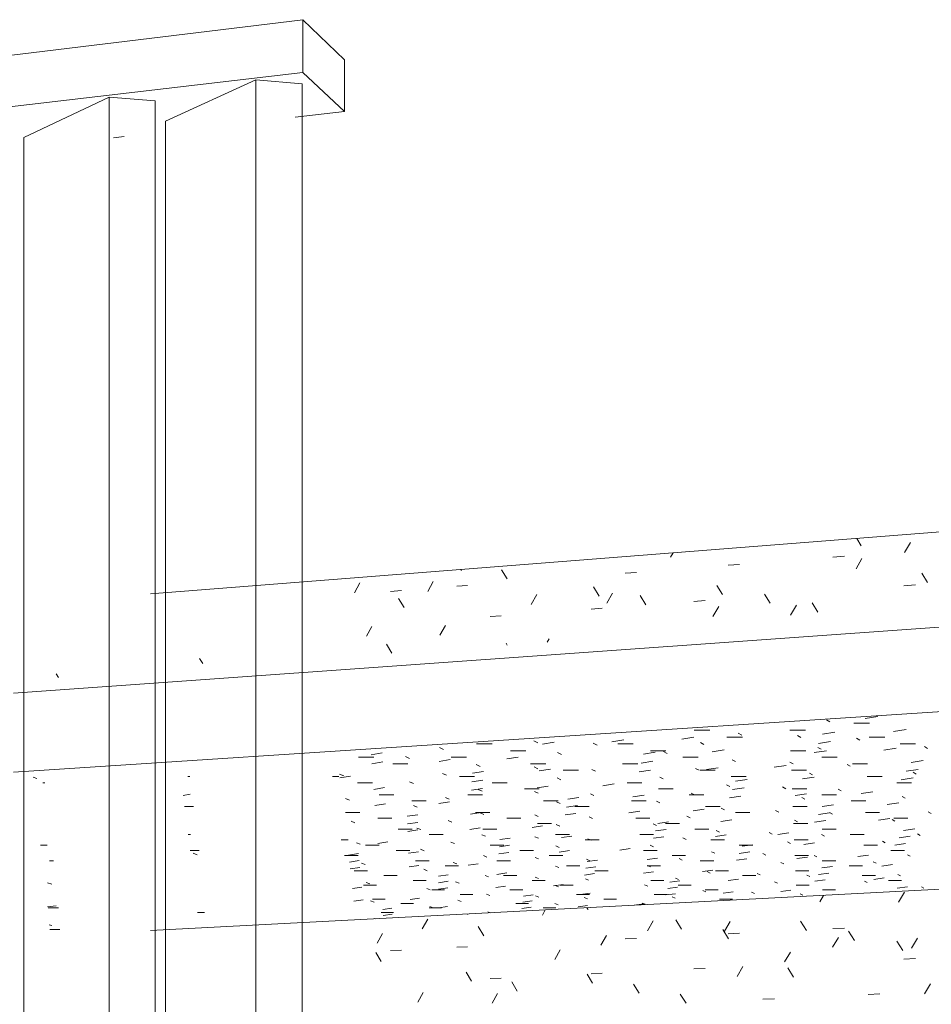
# Model space of a CAD drawing. Header units: millimetres. Extents: x 30073 to 33247, y 1583 to 9054.
# Tile 5 of 8: x 32145.3 to 32149.94, y 1603.05 to 1608.06. Entities that reach past the tile are written whole.
import ezdxf

# ---------------------------------------------------------------- set-up
doc = ezdxf.new("R2010")
doc.units = ezdxf.units.MM
for name, color, linetype, lineweight in [('Ceilings', 7, 'Continuous', 9), ('Ceilings-1', 7, 'Continuous', 18), ('Generic Models-2', 7, 'Continuous', 9), ('Walls', 7, 'Continuous', 9)]:
    doc.layers.add(name, color=color, linetype=linetype, lineweight=lineweight)
doc.layers.add('Surface Pattern-1', color=7, linetype='Continuous', lineweight=9, true_color=0xc0c0c0)
doc.layers.add('Surface Pattern-3', color=7, linetype='Continuous', lineweight=18, true_color=0xf2f2f2)

# ---------------------------------------------------------------- blocks, each defined once
blk = doc.blocks.new('FP_2-3D View 8')
at = {"layer": 'Surface Pattern-1'}
for p, q in [((29078.6292, 1605.3861), (29078.6059, 1605.4229)), ((29078.8791, 1605.4027), (29078.8493, 1605.351)), ((29077.6711, 1605.3496), (29077.6585, 1605.3274)), ((29078.485, 1605.3276), (29078.5441, 1605.3322)), ((29078.6326, 1605.3205), (29078.603, 1605.269)), ((29077.952, 1605.2865), (29078.0102, 1605.291)), ((29076.5945, 1605.2605), (29076.5917, 1605.2649)), ((29076.8266, 1605.2173), (29076.7985, 1605.263)), ((29077.4272, 1605.246), (29077.4845, 1605.2504)), ((29078.9663, 1605.1991), (29078.9364, 1605.2463)), ((29076.077, 1605.1965), (29076.0495, 1605.147)), ((29076.4514, 1605.2034), (29076.4235, 1605.1536)), ((29076.5702, 1605.1798), (29076.6261, 1605.1842)), ((29077.2958, 1605.13), (29077.2673, 1605.176)), ((29077.9237, 1605.1379), (29077.8947, 1605.1844)), ((29078.8449, 1605.1826), (29078.9047, 1605.1871)), ((29076.2334, 1605.1538), (29076.2887, 1605.1581)), ((29076.9779, 1605.1377), (29076.9497, 1605.0875)), ((29077.3625, 1605.1443), (29077.3339, 1605.0939)), ((29077.5328, 1605.0858), (29077.5041, 1605.1321)), ((29078.1652, 1605.0934), (29078.136, 1605.1401)), ((29076.3024, 1605.0712), (29076.2747, 1605.1166)), ((29077.254, 1605.0638), (29077.3111, 1605.0681)), ((29077.7762, 1605.1028), (29077.8341, 1605.1071)), ((29077.9035, 1605.0773), (29077.8745, 1605.0264)), ((29078.2987, 1605.0836), (29078.2694, 1605.0325)), ((29078.4084, 1605.0486), (29078.3789, 1605.0955)), ((29076.7398, 1605.0254), (29076.796, 1605.0296)), ((29076.1381, 1604.9745), (29076.1106, 1604.925)), ((29076.5131, 1604.9801), (29076.4853, 1604.9304)), ((29076.241, 1604.8394), (29076.2134, 1604.8849)), ((29076.8278, 1604.88), (29076.8213, 1604.8904)), ((29077.0407, 1604.9126), (29077.0305, 1604.8946)), ((29075.278, 1604.7857), (29075.2618, 1604.8128)), ((29074.5447, 1604.7146), (29074.533, 1604.7344)), ((29078.8484, 1603.6218), (29078.8185, 1603.5709)), ((29078.4367, 1603.6064), (29078.4174, 1603.5733)), ((29077.0212, 1603.5324), (29077.0062, 1603.5062)), ((29077.2388, 1603.5346), (29077.2333, 1603.5435)), ((29076.4227, 1603.4849), (29076.3949, 1603.4358)), ((29076.6274, 1603.5118), (29076.6257, 1603.5088)), ((29077.5704, 1603.4764), (29077.5416, 1603.4265)), ((29077.7137, 1603.4349), (29077.6848, 1603.482)), ((29077.9617, 1603.4735), (29077.9326, 1603.4233)), ((29078.3495, 1603.4271), (29078.32, 1603.4747)), ((29076.7081, 1603.4008), (29076.6801, 1603.4472)), ((29077.9537, 1603.3846), (29077.9246, 1603.4319)), ((29077.952, 1603.4106), (29078.0102, 1603.4135)), ((29078.485, 1603.4372), (29078.5441, 1603.4401)), ((29078.5939, 1603.3763), (29078.5643, 1603.424)), ((29076.1933, 1603.4121), (29076.1657, 1603.3632)), ((29077.3331, 1603.4025), (29077.3045, 1603.3527)), ((29077.4272, 1603.3845), (29077.4845, 1603.3874)), ((29078.5124, 1603.3925), (29078.4828, 1603.3419)), ((29078.8401, 1603.3251), (29078.8103, 1603.373)), ((29078.9147, 1603.3891), (29078.8848, 1603.3382)), ((29076.1857, 1603.269), (29076.1581, 1603.3151)), ((29076.2334, 1603.3251), (29076.2887, 1603.3278)), ((29076.5702, 1603.3418), (29076.6261, 1603.3446)), ((29077.0974, 1603.329), (29077.0691, 1603.2795)), ((29078.2685, 1603.3178), (29078.2392, 1603.2674)), ((29078.8449, 1603.2823), (29078.9047, 1603.2852)), ((29076.646, 1603.1691), (29076.618, 1603.2156)), ((29077.7762, 1603.2318), (29077.8341, 1603.2345)), ((29078.0263, 1603.2436), (29077.9972, 1603.1935)), ((29078.2842, 1603.1898), (29078.2549, 1603.2374)), ((29076.7398, 1603.1828), (29076.796, 1603.1854)), ((29076.8785, 1603.1186), (29076.8503, 1603.1653)), ((29077.2619, 1603.159), (29077.2334, 1603.2059)), ((29077.254, 1603.2071), (29077.3111, 1603.2098)), ((29077.4987, 1603.108), (29077.47, 1603.1551)), ((29078.9811, 1603.1558), (29078.9511, 1603.105)), ((29076.4002, 1603.1117), (29076.3724, 1603.0628)), ((29076.7781, 1603.1068), (29076.75, 1603.0576)), ((29077.7372, 1603.0567), (29077.7083, 1603.1039)), ((29078.1287, 1603.0775), (29078.1873, 1603.0801)), ((29078.6645, 1603.1015), (29078.7239, 1603.1042))]:
    blk.add_line(p, q, dxfattribs=at)
blk = doc.blocks.new('FP_4-3D View 8')
at = {"layer": 'Surface Pattern-3'}
for p, q in [((29078.713, 1604.5171), (29078.6482, 1604.5067)), ((29078.4694, 1604.4889), (29078.4523, 1604.4993)), ((29078.5906, 1604.4826), (29078.6715, 1604.4826)), ((29077.7785, 1604.4468), (29077.8588, 1604.4468)), ((29078.0205, 1604.4224), (29078.0026, 1604.4325)), ((29078.2651, 1604.4468), (29078.3453, 1604.4468)), ((29078.3219, 1604.4096), (29078.3047, 1604.4196)), ((29078.4952, 1604.4368), (29078.4321, 1604.4268)), ((29078.8576, 1604.4498), (29078.7934, 1604.4397)), ((29076.6716, 1604.377), (29076.7506, 1604.377)), ((29076.9832, 1604.383), (29076.9631, 1604.3929)), ((29077.0665, 1604.3857), (29077.0073, 1604.3759)), ((29077.2848, 1604.3704), (29077.2655, 1604.3802)), ((29077.4206, 1604.3984), (29077.3604, 1604.3885)), ((29077.3899, 1604.377), (29077.469, 1604.377)), ((29077.7767, 1604.4111), (29077.7156, 1604.4012)), ((29077.8285, 1604.375), (29077.8104, 1604.3848)), ((29077.9447, 1604.4116), (29078.0244, 1604.4116)), ((29078.4733, 1604.3891), (29078.4109, 1604.3792)), ((29078.6215, 1604.3969), (29078.6051, 1604.4068)), ((29078.6688, 1604.4116), (29078.7484, 1604.4116)), ((29078.8267, 1604.377), (29078.9057, 1604.377)), ((29076.1916, 1604.3312), (29076.1351, 1604.3216)), ((29076.5032, 1604.3488), (29076.4822, 1604.3585)), ((29076.8438, 1604.3428), (29076.9222, 1604.3428)), ((29077.1029, 1604.3241), (29077.0833, 1604.3337)), ((29077.5802, 1604.3345), (29077.5206, 1604.3249)), ((29077.5566, 1604.3428), (29077.635, 1604.3428)), ((29077.6406, 1604.3286), (29077.6223, 1604.3382)), ((29077.9316, 1604.3469), (29077.871, 1604.3372)), ((29078.2694, 1604.3428), (29078.3478, 1604.3428)), ((29078.4518, 1604.3424), (29078.3901, 1604.3327)), ((29078.4242, 1604.35), (29078.4075, 1604.3597)), ((29078.8063, 1604.3548), (29078.7437, 1604.3451)), ((29078.9666, 1604.3545), (29078.9511, 1604.3643)), ((29076.0704, 1604.3092), (29076.1482, 1604.3092)), ((29076.1944, 1604.2857), (29076.1385, 1604.2763)), ((29076.2446, 1604.2762), (29076.3218, 1604.2762)), ((29076.3304, 1604.3029), (29076.3093, 1604.3124)), ((29076.5379, 1604.2978), (29076.4811, 1604.2884)), ((29076.5419, 1604.3092), (29076.6197, 1604.3092)), ((29076.6897, 1604.2623), (29076.6696, 1604.2717)), ((29076.8834, 1604.31), (29076.8256, 1604.3005)), ((29076.9465, 1604.2762), (29077.0237, 1604.2762)), ((29077.4144, 1604.2762), (29077.4916, 1604.2762)), ((29077.5684, 1604.2889), (29077.5094, 1604.2795)), ((29077.7207, 1604.3092), (29077.7985, 1604.3092)), ((29077.9897, 1604.2875), (29077.9723, 1604.297)), ((29078.2468, 1604.2681), (29078.1866, 1604.2588)), ((29078.282, 1604.2755), (29078.2652, 1604.2849)), ((29078.428, 1604.3092), (29078.5058, 1604.3092)), ((29078.5726, 1604.2635), (29078.5566, 1604.2728)), ((29078.5841, 1604.2762), (29078.6613, 1604.2762)), ((29078.9445, 1604.2922), (29078.8824, 1604.2828)), ((29075.9955, 1604.214), (29075.974, 1604.2231)), ((29076.5184, 1604.2182), (29076.4981, 1604.2274)), ((29076.7065, 1604.2368), (29076.6501, 1604.2276)), ((29076.9839, 1604.2504), (29076.9645, 1604.2597)), ((29077.0475, 1604.2486), (29076.9902, 1604.2394)), ((29077.1127, 1604.2436), (29077.1893, 1604.2436)), ((29077.2765, 1604.2386), (29077.2577, 1604.2478)), ((29077.5568, 1604.2443), (29077.4985, 1604.2351)), ((29077.8038, 1604.2429), (29077.7862, 1604.2522)), ((29077.8092, 1604.2436), (29077.8858, 1604.2436)), ((29077.9008, 1604.2562), (29077.8416, 1604.2469)), ((29078.2735, 1604.2436), (29078.3501, 1604.2436)), ((29078.3817, 1604.2194), (29078.3654, 1604.2285)), ((29078.9186, 1604.2475), (29078.8572, 1604.2382)), ((29078.9078, 1604.2237), (29078.8926, 1604.2329)), ((29074.433, 1604.2012), (29074.4149, 1604.2079)), ((29074.4648, 1604.1799), (29074.4741, 1604.1799)), ((29075.2027, 1604.2115), (29075.2125, 1604.2115)), ((29075.9378, 1604.2115), (29075.97, 1604.2115)), ((29076.0301, 1604.2134), (29075.9755, 1604.2043)), ((29076.0656, 1604.1799), (29076.1411, 1604.1799)), ((29076.3506, 1604.1751), (29076.3301, 1604.184)), ((29076.5852, 1604.2115), (29076.6612, 1604.2115)), ((29076.7039, 1604.1933), (29076.6481, 1604.1843)), ((29076.7516, 1604.1799), (29076.8271, 1604.1799)), ((29077.1001, 1604.195), (29077.0811, 1604.204)), ((29077.3713, 1604.1733), (29077.3143, 1604.1644)), ((29077.4377, 1604.1799), (29077.5131, 1604.1799)), ((29077.6218, 1604.1992), (29077.6039, 1604.2083)), ((29077.9607, 1604.1606), (29077.9437, 1604.1695)), ((29077.9677, 1604.2115), (29078.0437, 1604.2115)), ((29078.0486, 1604.1964), (29077.9899, 1604.1873)), ((29078.3901, 1604.208), (29078.3304, 1604.1989)), ((29078.6589, 1604.2115), (29078.7349, 1604.2115)), ((29078.8098, 1604.1799), (29078.8852, 1604.1799)), ((29078.8932, 1604.2037), (29078.8325, 1604.1947)), ((29075.2142, 1604.121), (29075.1786, 1604.115)), ((29076.2025, 1604.1547), (29076.1482, 1604.1459)), ((29076.1759, 1604.1181), (29076.2503, 1604.1181)), ((29076.6265, 1604.1181), (29076.7009, 1604.1181)), ((29076.7014, 1604.1506), (29076.6461, 1604.1418)), ((29076.6992, 1604.1369), (29076.6796, 1604.1457)), ((29076.9156, 1604.1488), (29076.9905, 1604.1488)), ((29076.9847, 1604.1257), (29076.9658, 1604.1344)), ((29077.0354, 1604.1619), (29076.9793, 1604.1531)), ((29077.2687, 1604.1145), (29077.2505, 1604.1232)), ((29077.5236, 1604.1158), (29077.467, 1604.1071)), ((29077.5965, 1604.1488), (29077.6714, 1604.1488)), ((29077.7531, 1604.1181), (29077.8274, 1604.1181)), ((29077.7805, 1604.1186), (29077.7634, 1604.1273)), ((29078.0324, 1604.1536), (29077.9743, 1604.1448)), ((29078.2444, 1604.1493), (29078.2281, 1604.1581)), ((29078.2775, 1604.1488), (29078.3524, 1604.1488)), ((29078.351, 1604.1229), (29078.2926, 1604.1142)), ((29078.429, 1604.1181), (29078.5033, 1604.1181)), ((29078.5266, 1604.138), (29078.5109, 1604.1468)), ((29078.6873, 1604.1341), (29078.628, 1604.1253)), ((29076.025, 1604.0913), (29076.0043, 1604.0999)), ((29076.2075, 1604.0718), (29076.1544, 1604.0633)), ((29076.3417, 1604.0879), (29076.4155, 1604.0879)), ((29076.5339, 1604.0827), (29076.4799, 1604.0742)), ((29076.5327, 1604.0953), (29076.513, 1604.104)), ((29077.0127, 1604.0879), (29077.0865, 1604.0879)), ((29077.0975, 1604.0734), (29077.079, 1604.0819)), ((29077.1919, 1604.1047), (29077.1362, 1604.0961)), ((29077.46, 1604.0879), (29077.5338, 1604.0879)), ((29077.604, 1604.0774), (29077.5866, 1604.086)), ((29078.0165, 1604.1117), (29077.959, 1604.1031)), ((29078.3417, 1604.0964), (29078.3258, 1604.105)), ((29078.4881, 1604.0667), (29078.4302, 1604.0583)), ((29078.5782, 1604.0879), (29078.652, 1604.0879)), ((29078.8201, 1604.0776), (29078.7614, 1604.0691)), ((29078.8524, 1604.1004), (29078.8375, 1604.1091)), ((29075.1856, 1604.0581), (29075.2315, 1604.0581)), ((29076.0049, 1604.0288), (29076.0776, 1604.0288)), ((29076.3718, 1604.017), (29076.319, 1604.0087)), ((29076.3696, 1604.0546), (29076.3497, 1604.0631)), ((29076.6942, 1604.0276), (29076.6406, 1604.0193)), ((29076.6661, 1604.0288), (29076.7389, 1604.0288)), ((29076.708, 1604.0186), (29076.6891, 1604.0269)), ((29076.9854, 1604.008), (29076.9671, 1604.0163)), ((29077.1774, 1604.0237), (29077.1228, 1604.0154)), ((29077.1846, 1604.0638), (29077.1295, 1604.0554)), ((29077.1712, 1604.0581), (29077.2444, 1604.0581)), ((29077.5025, 1604.0344), (29077.4471, 1604.0261)), ((29077.8293, 1604.0451), (29077.7731, 1604.0367)), ((29077.8372, 1604.0581), (29077.9105, 1604.0581)), ((29077.9333, 1604.041), (29077.9168, 1604.0494)), ((29077.9886, 1604.0288), (29078.0613, 1604.0288)), ((29078.209, 1604.0303), (29078.1931, 1604.0386)), ((29078.2813, 1604.0581), (29078.3545, 1604.0581)), ((29078.468, 1604.0266), (29078.4108, 1604.0183)), ((29078.4832, 1604.0196), (29078.4679, 1604.0279)), ((29078.6498, 1604.0288), (29078.7226, 1604.0288)), ((29078.9844, 1604.0235), (29078.9701, 1604.0318)), ((29076.0528, 1603.9756), (29076.0327, 1603.9837)), ((29076.1683, 1603.9999), (29076.2405, 1603.9999)), ((29076.3726, 1603.9778), (29076.3203, 1603.9697)), ((29076.5462, 1603.9794), (29076.5271, 1603.9875)), ((29076.8248, 1603.9999), (29076.897, 1603.9999)), ((29076.9812, 1603.9714), (29077.0529, 1603.9714)), ((29077.095, 1603.9587), (29077.0771, 1603.9667)), ((29077.2613, 1603.9975), (29077.2436, 1604.0057)), ((29077.4813, 1603.9999), (29077.5535, 1603.9999)), ((29077.5872, 1603.9624), (29077.5703, 1603.9705)), ((29077.648, 1603.9806), (29077.593, 1603.9725)), ((29077.6331, 1603.9714), (29077.7048, 1603.9714)), ((29077.7586, 1604.0013), (29077.7419, 1604.0096)), ((29077.9708, 1603.991), (29077.915, 1603.9829)), ((29078.2849, 1603.9714), (29078.3566, 1603.9714)), ((29078.304, 1603.9804), (29078.2885, 1603.9885)), ((29078.4484, 1603.9872), (29078.3917, 1603.9791)), ((29078.7738, 1603.9977), (29078.7164, 1603.9895)), ((29078.8001, 1603.9842), (29078.7856, 1603.9924)), ((29078.7943, 1603.9999), (29078.8665, 1603.9999)), ((29075.2032, 1603.9155), (29075.216, 1603.9155)), ((29076.2725, 1603.9432), (29076.3437, 1603.9432)), ((29076.3734, 1603.9394), (29076.3217, 1603.9314)), ((29076.3875, 1603.9409), (29076.3683, 1603.9489)), ((29076.4307, 1603.9155), (29076.5013, 1603.9155)), ((29076.6896, 1603.9496), (29076.637, 1603.9416)), ((29076.7164, 1603.9069), (29076.698, 1603.9147)), ((29076.704, 1603.9432), (29076.7752, 1603.9432)), ((29077.0074, 1603.9599), (29076.954, 1603.9519)), ((29077.0733, 1603.9155), (29077.144, 1603.9155)), ((29077.5017, 1603.9155), (29077.5724, 1603.9155)), ((29077.6365, 1603.9421), (29077.5821, 1603.9342)), ((29077.7827, 1603.9432), (29077.8539, 1603.9432)), ((29077.9417, 1603.9144), (29077.8871, 1603.9066)), ((29077.9075, 1603.928), (29077.8914, 1603.936)), ((29078.1755, 1603.9179), (29078.16, 1603.9258)), ((29078.2599, 1603.9245), (29078.2045, 1603.9166)), ((29078.4422, 1603.9079), (29078.4273, 1603.9157)), ((29078.4299, 1603.9432), (29078.5011, 1603.9432)), ((29078.5728, 1603.9155), (29078.6435, 1603.9155)), ((29078.9012, 1603.9449), (29078.8442, 1603.9369)), ((29078.9294, 1603.9115), (29078.9154, 1603.9194)), ((29075.9822, 1603.8882), (29076.0186, 1603.8882)), ((29076.0792, 1603.8662), (29076.0597, 1603.8739)), ((29076.2194, 1603.8782), (29076.1687, 1603.8705)), ((29076.559, 1603.8698), (29076.5404, 1603.8775)), ((29076.8427, 1603.898), (29076.7905, 1603.8903)), ((29076.9861, 1603.8969), (29076.9682, 1603.9047)), ((29077.1567, 1603.908), (29077.1038, 1603.9002)), ((29077.2247, 1603.8882), (29077.2949, 1603.8882)), ((29077.2544, 1603.8869), (29077.2371, 1603.8947)), ((29077.6252, 1603.9044), (29077.5713, 1603.8966)), ((29077.7378, 1603.8906), (29077.7215, 1603.8983)), ((29077.8629, 1603.8882), (29077.9331, 1603.8882)), ((29078.2683, 1603.8708), (29078.2532, 1603.8785)), ((29078.2883, 1603.8882), (29078.3585, 1603.8882)), ((29078.3916, 1603.8736), (29078.3367, 1603.8659)), ((29078.7508, 1603.8744), (29078.7366, 1603.8821)), ((29078.8548, 1603.87), (29078.799, 1603.8623)), ((29078.8778, 1603.9071), (29078.8214, 1603.8992)), ((29074.4529, 1603.8613), (29074.4863, 1603.8613)), ((29075.2136, 1603.8347), (29075.2593, 1603.8347)), ((29075.2499, 1603.8133), (29075.229, 1603.8208)), ((29076.0701, 1603.8188), (29076.0205, 1603.8114)), ((29076.1066, 1603.8613), (29076.1763, 1603.8613)), ((29076.2626, 1603.8347), (29076.3318, 1603.8347)), ((29076.3758, 1603.8284), (29076.3255, 1603.8209)), ((29076.4045, 1603.8334), (29076.3858, 1603.841)), ((29076.7403, 1603.8613), (29076.81, 1603.8613)), ((29076.8355, 1603.8249), (29076.7843, 1603.8174)), ((29076.839, 1603.8611), (29076.7873, 1603.8535)), ((29076.8919, 1603.8347), (29076.9612, 1603.8347)), ((29077.0926, 1603.8502), (29077.0752, 1603.8578)), ((29077.1436, 1603.8346), (29077.0916, 1603.827)), ((29077.4532, 1603.8442), (29077.4005, 1603.8367)), ((29077.5213, 1603.8347), (29077.5906, 1603.8347)), ((29077.5714, 1603.8538), (29077.5549, 1603.8614)), ((29077.8831, 1603.8212), (29077.8674, 1603.8287)), ((29078.0078, 1603.8613), (29078.0775, 1603.8613)), ((29078.062, 1603.8275), (29078.0084, 1603.82)), ((29078.0773, 1603.8638), (29078.0231, 1603.8561)), ((29078.1439, 1603.8117), (29078.1287, 1603.8191)), ((29078.6415, 1603.8613), (29078.7113, 1603.8613)), ((29078.7801, 1603.8347), (29078.8493, 1603.8347)), ((29074.4987, 1603.7826), (29074.5181, 1603.7826)), ((29075.9997, 1603.8085), (29076.0685, 1603.8085)), ((29076.0737, 1603.7834), (29076.0246, 1603.7761)), ((29076.1041, 1603.7627), (29076.0852, 1603.77)), ((29076.3613, 1603.7826), (29076.4295, 1603.7826)), ((29076.571, 1603.7661), (29076.553, 1603.7734)), ((29076.6789, 1603.7672), (29076.6288, 1603.7599)), ((29076.7243, 1603.8012), (29076.7064, 1603.8086)), ((29076.7751, 1603.7826), (29076.8434, 1603.7826)), ((29076.9867, 1603.7917), (29076.9694, 1603.7991)), ((29077.0415, 1603.8085), (29077.1103, 1603.8085)), ((29077.2478, 1603.7823), (29077.231, 1603.7897)), ((29077.2865, 1603.7859), (29077.2349, 1603.7786)), ((29077.5926, 1603.7954), (29077.5403, 1603.788)), ((29077.6666, 1603.8085), (29077.7353, 1603.8085)), ((29077.7182, 1603.7858), (29077.7023, 1603.7931)), ((29077.8099, 1603.7826), (29077.8782, 1603.7826)), ((29078.0471, 1603.7919), (29077.994, 1603.7846)), ((29078.2346, 1603.767), (29078.2198, 1603.7743)), ((29078.2917, 1603.8085), (29078.3604, 1603.8085)), ((29078.3556, 1603.8014), (29078.3018, 1603.794)), ((29078.4035, 1603.8021), (29078.3888, 1603.8096)), ((29078.4307, 1603.7826), (29078.499, 1603.7826)), ((29078.6656, 1603.8109), (29078.611, 1603.8035)), ((29078.7041, 1603.7704), (29078.6901, 1603.7777)), ((29078.8774, 1603.8056), (29078.8637, 1603.8131)), ((29076.0772, 1603.7486), (29076.0285, 1603.7414)), ((29076.049, 1603.7319), (29076.1163, 1603.7319)), ((29076.3773, 1603.7579), (29076.3279, 1603.7507)), ((29076.4206, 1603.7316), (29076.4024, 1603.7388)), ((29076.5124, 1603.7571), (29076.5802, 1603.7571)), ((29076.8251, 1603.7203), (29076.7753, 1603.7132)), ((29077.0904, 1603.7476), (29077.0735, 1603.7548)), ((29077.129, 1603.7571), (29077.1969, 1603.7571)), ((29077.2714, 1603.7169), (29077.2208, 1603.7099)), ((29077.2789, 1603.7511), (29077.2278, 1603.7439)), ((29077.274, 1603.7319), (29077.3414, 1603.7319)), ((29077.5718, 1603.726), (29077.5205, 1603.7189)), ((29077.5401, 1603.7571), (29077.608, 1603.7571)), ((29077.5564, 1603.7509), (29077.5403, 1603.7582)), ((29077.8737, 1603.7352), (29077.8218, 1603.728)), ((29077.86, 1603.7201), (29077.8446, 1603.7272)), ((29077.8865, 1603.7319), (29077.9539, 1603.7319)), ((29078.114, 1603.711), (29078.0991, 1603.7181)), ((29078.2949, 1603.7319), (29078.3622, 1603.7319)), ((29078.4636, 1603.7194), (29078.4107, 1603.7123)), ((29078.4821, 1603.7536), (29078.4287, 1603.7464)), ((29078.5679, 1603.7571), (29078.6357, 1603.7571)), ((29078.7885, 1603.7629), (29078.7343, 1603.7556)), ((29074.5098, 1603.6637), (29074.4884, 1603.6706)), ((29076.1277, 1603.6646), (29076.1093, 1603.6715)), ((29076.2001, 1603.7071), (29076.2671, 1603.7071)), ((29076.3493, 1603.6826), (29076.4158, 1603.6826)), ((29076.5263, 1603.6777), (29076.4777, 1603.6708)), ((29076.5269, 1603.7112), (29076.4779, 1603.7041)), ((29076.5825, 1603.6678), (29076.5649, 1603.6747)), ((29076.7319, 1603.7011), (29076.7144, 1603.7081)), ((29076.8086, 1603.7071), (29076.8755, 1603.7071)), ((29076.9538, 1603.6826), (29077.0202, 1603.6826)), ((29076.9873, 1603.6921), (29076.9704, 1603.6991)), ((29077.2415, 1603.6832), (29077.2252, 1603.6902)), ((29077.5582, 1603.6826), (29077.6247, 1603.6826)), ((29077.7055, 1603.6801), (29077.6546, 1603.6732)), ((29077.6996, 1603.6865), (29077.6841, 1603.6934)), ((29078.004, 1603.689), (29077.9524, 1603.6821)), ((29078.0255, 1603.7071), (29078.0924, 1603.7071)), ((29078.2026, 1603.6687), (29078.1881, 1603.6756)), ((29078.3667, 1603.702), (29078.3524, 1603.709)), ((29078.4455, 1603.6857), (29078.3931, 1603.6788)), ((29078.6339, 1603.7071), (29078.7008, 1603.7071)), ((29078.6598, 1603.6719), (29078.6461, 1603.6789)), ((29078.7462, 1603.6947), (29078.6932, 1603.6877)), ((29078.767, 1603.6826), (29078.8335, 1603.6826)), ((29078.8282, 1603.7053), (29078.8147, 1603.7123)), ((29076.0875, 1603.648), (29076.04, 1603.6412)), ((29076.0963, 1603.6584), (29076.1623, 1603.6584)), ((29076.4358, 1603.6351), (29076.4181, 1603.6419)), ((29076.443, 1603.6345), (29076.5086, 1603.6345)), ((29076.5257, 1603.6449), (29076.4775, 1603.638)), ((29076.8185, 1603.6536), (29076.7697, 1603.6468)), ((29076.8407, 1603.6345), (29076.9063, 1603.6345)), ((29077.1128, 1603.6624), (29077.0632, 1603.6555)), ((29077.0883, 1603.6502), (29077.0718, 1603.6571)), ((29077.097, 1603.6584), (29077.1631, 1603.6584)), ((29077.2497, 1603.618), (29077.2005, 1603.6113)), ((29077.5422, 1603.6534), (29077.5265, 1603.6603)), ((29077.6834, 1603.6149), (29077.6334, 1603.6082)), ((29077.6943, 1603.6472), (29077.6439, 1603.6404)), ((29077.6975, 1603.6584), (29077.7635, 1603.6584)), ((29077.838, 1603.6241), (29077.823, 1603.6309)), ((29077.8349, 1603.6345), (29077.9006, 1603.6345)), ((29077.9765, 1603.6235), (29077.9259, 1603.6167)), ((29078.0855, 1603.6155), (29078.0711, 1603.6223)), ((29078.2711, 1603.6321), (29078.2198, 1603.6254)), ((29078.2979, 1603.6584), (29078.364, 1603.6584)), ((29078.3319, 1603.607), (29078.3179, 1603.6137)), ((29078.4315, 1603.6345), (29078.4971, 1603.6345)), ((29078.8644, 1603.6495), (29078.8118, 1603.6427)), ((29078.9481, 1603.6423), (29078.9351, 1603.6492)), ((29076.094, 1603.5839), (29076.0473, 1603.5774)), ((29076.1501, 1603.5715), (29076.1322, 1603.578)), ((29076.1417, 1603.5877), (29076.2065, 1603.5877)), ((29076.2865, 1603.5648), (29076.3509, 1603.5648)), ((29076.3808, 1603.5924), (29076.3336, 1603.5858)), ((29076.5934, 1603.5745), (29076.5763, 1603.5811)), ((29076.5877, 1603.611), (29076.6529, 1603.611)), ((29076.739, 1603.6061), (29076.722, 1603.6128)), ((29076.8716, 1603.5648), (29076.936, 1603.5648)), ((29076.9543, 1603.5778), (29076.9062, 1603.5712)), ((29076.9587, 1603.6094), (29076.9102, 1603.6028)), ((29076.9879, 1603.5976), (29076.9714, 1603.6043)), ((29077.0863, 1603.5578), (29077.0702, 1603.5643)), ((29077.1804, 1603.611), (29077.2456, 1603.611)), ((29077.2356, 1603.5891), (29077.2196, 1603.5957)), ((29077.3194, 1603.5877), (29077.3842, 1603.5877)), ((29077.5231, 1603.5633), (29077.4742, 1603.5568)), ((29077.5287, 1603.5609), (29077.5134, 1603.5674)), ((29077.5755, 1603.611), (29077.6407, 1603.611)), ((29077.682, 1603.5922), (29077.6668, 1603.5989)), ((29077.9083, 1603.5877), (29077.9731, 1603.5877)), ((29074.5315, 1603.5535), (29074.4881, 1603.5471)), ((29074.4916, 1603.5421), (29074.5448, 1603.5421)), ((29075.252, 1603.5197), (29075.2862, 1603.5197)), ((29076.1855, 1603.5197), (29076.249, 1603.5197)), ((29076.2401, 1603.5414), (29076.1938, 1603.535)), ((29076.4295, 1603.5421), (29076.4934, 1603.5421)), ((29076.4503, 1603.5435), (29076.4331, 1603.5499)), ((29076.5239, 1603.5497), (29076.477, 1603.5432)), ((29076.741, 1603.5178), (29076.7292, 1603.5223)), ((29076.95, 1603.5467), (29076.9023, 1603.5402)), ((29077.0108, 1603.5421), (29077.0748, 1603.5421)), ((29077.2359, 1603.5549), (29077.1876, 1603.5485)), ((29076.1592, 1603.4873), (29076.154, 1603.4892)), ((29076.242, 1603.5109), (29076.196, 1603.5046)), ((29074.5109, 1603.4527), (29074.4973, 1603.4568)), ((29074.4999, 1603.433), (29074.5503, 1603.433))]:
    blk.add_line(p, q, dxfattribs=at)

msp = doc.modelspace()

# ---------------------------------------------------------------- linework, layer by layer
at = {"layer": 'Ceilings'}
for p, q in [((32145.2738, 1604.635), (32155.206, 1605.3447)), ((32155.206, 1604.881), (32145.2738, 1604.2329)), ((32145.9695, 1603.4273), (32155.7489, 1603.9386))]:
    msp.add_line(p, q, dxfattribs=at)
at = {"layer": 'Generic Models-2'}
for p, q in [((32133.7031, 1606.4782), (32146.7459, 1608.0636)), ((32146.7459, 1608.0636), (32146.9568, 1607.8585)), ((32146.7459, 1607.7949), (32146.7459, 1608.0636)), ((32146.9568, 1607.8585), (32146.9568, 1607.5966)), ((32146.7459, 1607.7949), (32133.7031, 1606.2623)), ((32146.9568, 1607.5966), (32146.7459, 1607.7949)), ((32146.0473, 1607.5471), (32146.5067, 1607.7576)), ((32146.5067, 1607.7576), (32146.7418, 1607.737)), ((32146.5067, 1607.7576), (32146.5067, 1586.0007)), ((32146.7418, 1607.737), (32146.7418, 1586.0378)), ((32145.325, 1607.4641), (32145.7593, 1607.6698)), ((32145.7593, 1607.6698), (32145.9937, 1607.6498)), ((32145.7593, 1607.6698), (32145.7593, 1586.159)), ((32145.9937, 1607.6498), (32145.9937, 1586.1953)), ((32146.7061, 1607.568), (32146.9568, 1607.5966)), ((32146.0473, 1586.3805), (32146.0473, 1607.5471)), ((32145.325, 1586.5304), (32145.325, 1607.4641)), ((32145.782, 1607.4625), (32145.8362, 1607.4687))]:
    msp.add_line(p, q, dxfattribs=at)
at = {"layer": 'Walls'}
msp.add_line((32155.7489, 1605.9079), (32145.9695, 1605.141), dxfattribs=at)

# ---------------------------------------------------------------- block references
at = {"layer": 'Ceilings-1'}
msp.add_blockref('FP_4-3D View 8', (3070.9581, 0), dxfattribs=at)
at = {"layer": 'Walls'}
msp.add_blockref('FP_2-3D View 8', (3070.9581, 0), dxfattribs=at)

doc.saveas('drawing.dxf')
